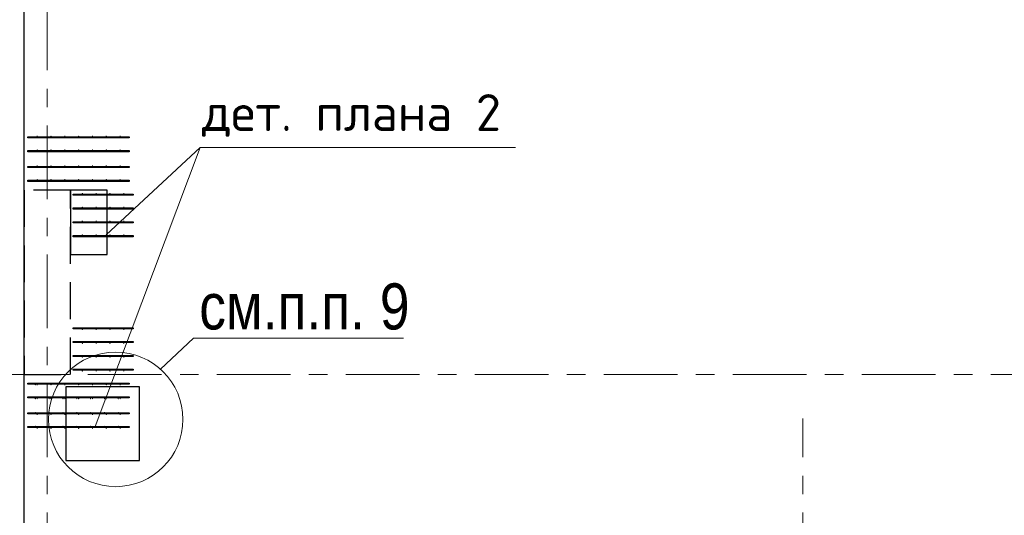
# Model space of a CAD drawing. Header units: metres. Extents: x -38 to 85, y -15 to 19.
# Tile 45 of 93: x 32.7 to 38.04, y 8.23 to 10.92. Entities that reach past the tile are written whole.
import ezdxf

# ---------------------------------------------------------------- set-up
doc = ezdxf.new("R2010")
doc.units = ezdxf.units.M
for name, pattern in [('______11', [0.5, 0.4, -0.05, 0, -0.05]), ('______2', [0.27, 0.2, -0.07]), ('______5', [1.1, 0.8, -0.1, 0.1, -0.1])]:
    doc.linetypes.add(name, pattern=pattern)
for name, color, linetype, lineweight in [('XR$2$Осевая линия (1)', 7, '______5', 13), ('XR$3$Арматурный каркас 01', 4, 'Continuous', 35), ('XR$3$ВК__отв в полу 1-2 эт', 220, 'Continuous', 25), ('XR$3$Общий слой (1)', 7, 'Continuous', 13), ('XR$3$Перекрытие (1)', 7, 'Continuous', 35), ('XR$3$Текст_ общее_1', 7, 'Continuous', 13), ('XR$3$Фундамент (1)_1', 7, 'Continuous', 35), ('XR$5$Стена (1)', 7, 'Continuous', 35)]:
    doc.layers.add(name, color=color, linetype=linetype, lineweight=lineweight)
doc.styles.add('ARIAL', font='arial.ttf')
doc.styles.add('ISOCPEUR', font='txt')

msp = doc.modelspace()

# ---------------------------------------------------------------- hatches: boundary and pattern name
at = {"layer": 'XR$3$Арматурный каркас 01', "linetype": 'Continuous', "lineweight": 50, "transparency": 33554687}
for points in [[(32.798, 10.293), (32.7978, 10.2941), (32.7971, 10.2951), (32.7961, 10.2958), (32.795, 10.296), (32.7939, 10.2958), (32.7929, 10.2951), (32.7922, 10.2941), (32.792, 10.293), (32.7922, 10.2919), (32.7929, 10.2909), (32.7939, 10.2902), (32.795, 10.29), (32.7961, 10.2902), (32.7971, 10.2909), (32.7978, 10.2919)], [(32.873, 10.293), (32.8728, 10.2941), (32.8721, 10.2951), (32.8711, 10.2958), (32.87, 10.296), (32.8689, 10.2958), (32.8679, 10.2951), (32.8672, 10.2941), (32.867, 10.293), (32.8672, 10.2919), (32.8679, 10.2909), (32.8689, 10.2902), (32.87, 10.29), (32.8711, 10.2902), (32.8721, 10.2909), (32.8728, 10.2919)], [(32.948, 10.293), (32.9478, 10.2941), (32.9471, 10.2951), (32.9461, 10.2958), (32.945, 10.296), (32.9439, 10.2958), (32.9429, 10.2951), (32.9422, 10.2941), (32.942, 10.293), (32.9422, 10.2919), (32.9429, 10.2909), (32.9439, 10.2902), (32.945, 10.29), (32.9461, 10.2902), (32.9471, 10.2909), (32.9478, 10.2919)], [(33.023, 10.293), (33.0228, 10.2941), (33.0221, 10.2951), (33.0211, 10.2958), (33.02, 10.296), (33.0189, 10.2958), (33.0179, 10.2951), (33.0172, 10.2941), (33.017, 10.293), (33.0172, 10.2919), (33.0179, 10.2909), (33.0189, 10.2902), (33.02, 10.29), (33.0211, 10.2902), (33.0221, 10.2909), (33.0228, 10.2919)], [(33.098, 10.293), (33.0978, 10.2941), (33.0971, 10.2951), (33.0961, 10.2958), (33.095, 10.296), (33.0939, 10.2958), (33.0929, 10.2951), (33.0922, 10.2941), (33.092, 10.293), (33.0922, 10.2919), (33.0929, 10.2909), (33.0939, 10.2902), (33.095, 10.29), (33.0961, 10.2902), (33.0971, 10.2909), (33.0978, 10.2919)], [(33.173, 10.293), (33.1728, 10.2941), (33.1721, 10.2951), (33.1711, 10.2958), (33.17, 10.296), (33.1689, 10.2958), (33.1679, 10.2951), (33.1672, 10.2941), (33.167, 10.293), (33.1672, 10.2919), (33.1679, 10.2909), (33.1689, 10.2902), (33.17, 10.29), (33.1711, 10.2902), (33.1721, 10.2909), (33.1728, 10.2919)], [(33.248, 10.293), (33.2478, 10.2941), (33.2471, 10.2951), (33.2461, 10.2958), (33.245, 10.296), (33.2439, 10.2958), (33.2429, 10.2951), (33.2422, 10.2941), (33.242, 10.293), (33.2422, 10.2919), (33.2429, 10.2909), (33.2439, 10.2902), (33.245, 10.29), (33.2461, 10.2902), (33.2471, 10.2909), (33.2478, 10.2919)], [(32.798, 10.218), (32.7978, 10.2191), (32.7971, 10.2201), (32.7961, 10.2208), (32.795, 10.221), (32.7939, 10.2208), (32.7929, 10.2201), (32.7922, 10.2191), (32.792, 10.218), (32.7922, 10.2169), (32.7929, 10.2159), (32.7939, 10.2152), (32.795, 10.215), (32.7961, 10.2152), (32.7971, 10.2159), (32.7978, 10.2169)], [(32.873, 10.218), (32.8728, 10.2191), (32.8721, 10.2201), (32.8711, 10.2208), (32.87, 10.221), (32.8689, 10.2208), (32.8679, 10.2201), (32.8672, 10.2191), (32.867, 10.218), (32.8672, 10.2169), (32.8679, 10.2159), (32.8689, 10.2152), (32.87, 10.215), (32.8711, 10.2152), (32.8721, 10.2159), (32.8728, 10.2169)], [(32.948, 10.218), (32.9478, 10.2191), (32.9471, 10.2201), (32.9461, 10.2208), (32.945, 10.221), (32.9439, 10.2208), (32.9429, 10.2201), (32.9422, 10.2191), (32.942, 10.218), (32.9422, 10.2169), (32.9429, 10.2159), (32.9439, 10.2152), (32.945, 10.215), (32.9461, 10.2152), (32.9471, 10.2159), (32.9478, 10.2169)], [(33.023, 10.218), (33.0228, 10.2191), (33.0221, 10.2201), (33.0211, 10.2208), (33.02, 10.221), (33.0189, 10.2208), (33.0179, 10.2201), (33.0172, 10.2191), (33.017, 10.218), (33.0172, 10.2169), (33.0179, 10.2159), (33.0189, 10.2152), (33.02, 10.215), (33.0211, 10.2152), (33.0221, 10.2159), (33.0228, 10.2169)], [(33.098, 10.218), (33.0978, 10.2191), (33.0971, 10.2201), (33.0961, 10.2208), (33.095, 10.221), (33.0939, 10.2208), (33.0929, 10.2201), (33.0922, 10.2191), (33.092, 10.218), (33.0922, 10.2169), (33.0929, 10.2159), (33.0939, 10.2152), (33.095, 10.215), (33.0961, 10.2152), (33.0971, 10.2159), (33.0978, 10.2169)], [(33.173, 10.218), (33.1728, 10.2191), (33.1721, 10.2201), (33.1711, 10.2208), (33.17, 10.221), (33.1689, 10.2208), (33.1679, 10.2201), (33.1672, 10.2191), (33.167, 10.218), (33.1672, 10.2169), (33.1679, 10.2159), (33.1689, 10.2152), (33.17, 10.215), (33.1711, 10.2152), (33.1721, 10.2159), (33.1728, 10.2169)], [(33.248, 10.218), (33.2478, 10.2191), (33.2471, 10.2201), (33.2461, 10.2208), (33.245, 10.221), (33.2439, 10.2208), (33.2429, 10.2201), (33.2422, 10.2191), (33.242, 10.218), (33.2422, 10.2169), (33.2429, 10.2159), (33.2439, 10.2152), (33.245, 10.215), (33.2461, 10.2152), (33.2471, 10.2159), (33.2478, 10.2169)], [(32.798, 10.132), (32.7978, 10.1331), (32.7971, 10.1341), (32.7961, 10.1348), (32.795, 10.135), (32.7939, 10.1348), (32.7929, 10.1341), (32.7922, 10.1331), (32.792, 10.132), (32.7922, 10.1309), (32.7929, 10.1299), (32.7939, 10.1292), (32.795, 10.129), (32.7961, 10.1292), (32.7971, 10.1299), (32.7978, 10.1309)], [(32.873, 10.132), (32.8728, 10.1331), (32.8721, 10.1341), (32.8711, 10.1348), (32.87, 10.135), (32.8689, 10.1348), (32.8679, 10.1341), (32.8672, 10.1331), (32.867, 10.132), (32.8672, 10.1309), (32.8679, 10.1299), (32.8689, 10.1292), (32.87, 10.129), (32.8711, 10.1292), (32.8721, 10.1299), (32.8728, 10.1309)], [(32.948, 10.132), (32.9478, 10.1331), (32.9471, 10.1341), (32.9461, 10.1348), (32.945, 10.135), (32.9439, 10.1348), (32.9429, 10.1341), (32.9422, 10.1331), (32.942, 10.132), (32.9422, 10.1309), (32.9429, 10.1299), (32.9439, 10.1292), (32.945, 10.129), (32.9461, 10.1292), (32.9471, 10.1299), (32.9478, 10.1309)], [(33.023, 10.132), (33.0228, 10.1331), (33.0221, 10.1341), (33.0211, 10.1348), (33.02, 10.135), (33.0189, 10.1348), (33.0179, 10.1341), (33.0172, 10.1331), (33.017, 10.132), (33.0172, 10.1309), (33.0179, 10.1299), (33.0189, 10.1292), (33.02, 10.129), (33.0211, 10.1292), (33.0221, 10.1299), (33.0228, 10.1309)], [(33.098, 10.132), (33.0978, 10.1331), (33.0971, 10.1341), (33.0961, 10.1348), (33.095, 10.135), (33.0939, 10.1348), (33.0929, 10.1341), (33.0922, 10.1331), (33.092, 10.132), (33.0922, 10.1309), (33.0929, 10.1299), (33.0939, 10.1292), (33.095, 10.129), (33.0961, 10.1292), (33.0971, 10.1299), (33.0978, 10.1309)], [(33.173, 10.132), (33.1728, 10.1331), (33.1721, 10.1341), (33.1711, 10.1348), (33.17, 10.135), (33.1689, 10.1348), (33.1679, 10.1341), (33.1672, 10.1331), (33.167, 10.132), (33.1672, 10.1309), (33.1679, 10.1299), (33.1689, 10.1292), (33.17, 10.129), (33.1711, 10.1292), (33.1721, 10.1299), (33.1728, 10.1309)], [(33.248, 10.132), (33.2478, 10.1331), (33.2471, 10.1341), (33.2461, 10.1348), (33.245, 10.135), (33.2439, 10.1348), (33.2429, 10.1341), (33.2422, 10.1331), (33.242, 10.132), (33.2422, 10.1309), (33.2429, 10.1299), (33.2439, 10.1292), (33.245, 10.129), (33.2461, 10.1292), (33.2471, 10.1299), (33.2478, 10.1309)], [(32.798, 10.057), (32.7978, 10.0581), (32.7971, 10.0591), (32.7961, 10.0598), (32.795, 10.06), (32.7939, 10.0598), (32.7929, 10.0591), (32.7922, 10.0581), (32.792, 10.057), (32.7922, 10.0559), (32.7929, 10.0549), (32.7939, 10.0542), (32.795, 10.054), (32.7961, 10.0542), (32.7971, 10.0549), (32.7978, 10.0559)], [(32.873, 10.057), (32.8728, 10.0581), (32.8721, 10.0591), (32.8711, 10.0598), (32.87, 10.06), (32.8689, 10.0598), (32.8679, 10.0591), (32.8672, 10.0581), (32.867, 10.057), (32.8672, 10.0559), (32.8679, 10.0549), (32.8689, 10.0542), (32.87, 10.054), (32.8711, 10.0542), (32.8721, 10.0549), (32.8728, 10.0559)], [(32.948, 10.057), (32.9478, 10.0581), (32.9471, 10.0591), (32.9461, 10.0598), (32.945, 10.06), (32.9439, 10.0598), (32.9429, 10.0591), (32.9422, 10.0581), (32.942, 10.057), (32.9422, 10.0559), (32.9429, 10.0549), (32.9439, 10.0542), (32.945, 10.054), (32.9461, 10.0542), (32.9471, 10.0549), (32.9478, 10.0559)], [(33.023, 10.057), (33.0228, 10.0581), (33.0221, 10.0591), (33.0211, 10.0598), (33.02, 10.06), (33.0189, 10.0598), (33.0179, 10.0591), (33.0172, 10.0581), (33.017, 10.057), (33.0172, 10.0559), (33.0179, 10.0549), (33.0189, 10.0542), (33.02, 10.054), (33.0211, 10.0542), (33.0221, 10.0549), (33.0228, 10.0559)], [(33.098, 10.057), (33.0978, 10.0581), (33.0971, 10.0591), (33.0961, 10.0598), (33.095, 10.06), (33.0939, 10.0598), (33.0929, 10.0591), (33.0922, 10.0581), (33.092, 10.057), (33.0922, 10.0559), (33.0929, 10.0549), (33.0939, 10.0542), (33.095, 10.054), (33.0961, 10.0542), (33.0971, 10.0549), (33.0978, 10.0559)], [(33.173, 10.057), (33.1728, 10.0581), (33.1721, 10.0591), (33.1711, 10.0598), (33.17, 10.06), (33.1689, 10.0598), (33.1679, 10.0591), (33.1672, 10.0581), (33.167, 10.057), (33.1672, 10.0559), (33.1679, 10.0549), (33.1689, 10.0542), (33.17, 10.054), (33.1711, 10.0542), (33.1721, 10.0549), (33.1728, 10.0559)], [(33.248, 10.057), (33.2478, 10.0581), (33.2471, 10.0591), (33.2461, 10.0598), (33.245, 10.06), (33.2439, 10.0598), (33.2429, 10.0591), (33.2422, 10.0581), (33.242, 10.057), (33.2422, 10.0559), (33.2429, 10.0549), (33.2439, 10.0542), (33.245, 10.054), (33.2461, 10.0542), (33.2471, 10.0549), (33.2478, 10.0559)], [(33.043, 9.982), (33.0428, 9.9831), (33.0421, 9.9841), (33.0411, 9.9848), (33.04, 9.985), (33.0389, 9.9848), (33.0379, 9.9841), (33.0372, 9.9831), (33.037, 9.982), (33.0372, 9.9809), (33.0379, 9.9799), (33.0389, 9.9792), (33.04, 9.979), (33.0411, 9.9792), (33.0421, 9.9799), (33.0428, 9.9809)], [(33.118, 9.982), (33.1178, 9.9831), (33.1171, 9.9841), (33.1161, 9.9848), (33.115, 9.985), (33.1139, 9.9848), (33.1129, 9.9841), (33.1122, 9.9831), (33.112, 9.982), (33.1122, 9.9809), (33.1129, 9.9799), (33.1139, 9.9792), (33.115, 9.979), (33.1161, 9.9792), (33.1171, 9.9799), (33.1178, 9.9809)], [(33.193, 9.982), (33.1928, 9.9831), (33.1921, 9.9841), (33.1911, 9.9848), (33.19, 9.985), (33.1889, 9.9848), (33.1879, 9.9841), (33.1872, 9.9831), (33.187, 9.982), (33.1872, 9.9809), (33.1879, 9.9799), (33.1889, 9.9792), (33.19, 9.979), (33.1911, 9.9792), (33.1921, 9.9799), (33.1928, 9.9809)], [(33.268, 9.982), (33.2678, 9.9831), (33.2671, 9.9841), (33.2661, 9.9848), (33.265, 9.985), (33.2639, 9.9848), (33.2629, 9.9841), (33.2622, 9.9831), (33.262, 9.982), (33.2622, 9.9809), (33.2629, 9.9799), (33.2639, 9.9792), (33.265, 9.979), (33.2661, 9.9792), (33.2671, 9.9799), (33.2678, 9.9809)], [(33.043, 9.907), (33.0428, 9.9081), (33.0421, 9.9091), (33.0411, 9.9098), (33.04, 9.91), (33.0389, 9.9098), (33.0379, 9.9091), (33.0372, 9.9081), (33.037, 9.907), (33.0372, 9.9059), (33.0379, 9.9049), (33.0389, 9.9042), (33.04, 9.904), (33.0411, 9.9042), (33.0421, 9.9049), (33.0428, 9.9059)], [(33.118, 9.907), (33.1178, 9.9081), (33.1171, 9.9091), (33.1161, 9.9098), (33.115, 9.91), (33.1139, 9.9098), (33.1129, 9.9091), (33.1122, 9.9081), (33.112, 9.907), (33.1122, 9.9059), (33.1129, 9.9049), (33.1139, 9.9042), (33.115, 9.904), (33.1161, 9.9042), (33.1171, 9.9049), (33.1178, 9.9059)], [(33.193, 9.907), (33.1928, 9.9081), (33.1921, 9.9091), (33.1911, 9.9098), (33.19, 9.91), (33.1889, 9.9098), (33.1879, 9.9091), (33.1872, 9.9081), (33.187, 9.907), (33.1872, 9.9059), (33.1879, 9.9049), (33.1889, 9.9042), (33.19, 9.904), (33.1911, 9.9042), (33.1921, 9.9049), (33.1928, 9.9059)], [(33.268, 9.907), (33.2678, 9.9081), (33.2671, 9.9091), (33.2661, 9.9098), (33.265, 9.91), (33.2639, 9.9098), (33.2629, 9.9091), (33.2622, 9.9081), (33.262, 9.907), (33.2622, 9.9059), (33.2629, 9.9049), (33.2639, 9.9042), (33.265, 9.904), (33.2661, 9.9042), (33.2671, 9.9049), (33.2678, 9.9059)], [(33.043, 9.832), (33.0428, 9.8331), (33.0421, 9.8341), (33.0411, 9.8348), (33.04, 9.835), (33.0389, 9.8348), (33.0379, 9.8341), (33.0372, 9.8331), (33.037, 9.832), (33.0372, 9.8309), (33.0379, 9.8299), (33.0389, 9.8292), (33.04, 9.829), (33.0411, 9.8292), (33.0421, 9.8299), (33.0428, 9.8309)], [(33.118, 9.832), (33.1178, 9.8331), (33.1171, 9.8341), (33.1161, 9.8348), (33.115, 9.835), (33.1139, 9.8348), (33.1129, 9.8341), (33.1122, 9.8331), (33.112, 9.832), (33.1122, 9.8309), (33.1129, 9.8299), (33.1139, 9.8292), (33.115, 9.829), (33.1161, 9.8292), (33.1171, 9.8299), (33.1178, 9.8309)], [(33.193, 9.832), (33.1928, 9.8331), (33.1921, 9.8341), (33.1911, 9.8348), (33.19, 9.835), (33.1889, 9.8348), (33.1879, 9.8341), (33.1872, 9.8331), (33.187, 9.832), (33.1872, 9.8309), (33.1879, 9.8299), (33.1889, 9.8292), (33.19, 9.829), (33.1911, 9.8292), (33.1921, 9.8299), (33.1928, 9.8309)], [(33.268, 9.832), (33.2678, 9.8331), (33.2671, 9.8341), (33.2661, 9.8348), (33.265, 9.835), (33.2639, 9.8348), (33.2629, 9.8341), (33.2622, 9.8331), (33.262, 9.832), (33.2622, 9.8309), (33.2629, 9.8299), (33.2639, 9.8292), (33.265, 9.829), (33.2661, 9.8292), (33.2671, 9.8299), (33.2678, 9.8309)], [(33.043, 9.757), (33.0428, 9.7581), (33.0421, 9.7591), (33.0411, 9.7598), (33.04, 9.76), (33.0389, 9.7598), (33.0379, 9.7591), (33.0372, 9.7581), (33.037, 9.757), (33.0372, 9.7559), (33.0379, 9.7549), (33.0389, 9.7542), (33.04, 9.754), (33.0411, 9.7542), (33.0421, 9.7549), (33.0428, 9.7559)], [(33.118, 9.757), (33.1178, 9.7581), (33.1171, 9.7591), (33.1161, 9.7598), (33.115, 9.76), (33.1139, 9.7598), (33.1129, 9.7591), (33.1122, 9.7581), (33.112, 9.757), (33.1122, 9.7559), (33.1129, 9.7549), (33.1139, 9.7542), (33.115, 9.754), (33.1161, 9.7542), (33.1171, 9.7549), (33.1178, 9.7559)], [(33.193, 9.757), (33.1928, 9.7581), (33.1921, 9.7591), (33.1911, 9.7598), (33.19, 9.76), (33.1889, 9.7598), (33.1879, 9.7591), (33.1872, 9.7581), (33.187, 9.757), (33.1872, 9.7559), (33.1879, 9.7549), (33.1889, 9.7542), (33.19, 9.754), (33.1911, 9.7542), (33.1921, 9.7549), (33.1928, 9.7559)], [(33.268, 9.757), (33.2678, 9.7581), (33.2671, 9.7591), (33.2661, 9.7598), (33.265, 9.76), (33.2639, 9.7598), (33.2629, 9.7591), (33.2622, 9.7581), (33.262, 9.757), (33.2622, 9.7559), (33.2629, 9.7549), (33.2639, 9.7542), (33.265, 9.754), (33.2661, 9.7542), (33.2671, 9.7549), (33.2678, 9.7559)], [(33.043, 9.243), (33.0428, 9.2441), (33.0421, 9.2451), (33.0411, 9.2458), (33.04, 9.246), (33.0389, 9.2458), (33.0379, 9.2451), (33.0372, 9.2441), (33.037, 9.243), (33.0372, 9.2419), (33.0379, 9.2409), (33.0389, 9.2402), (33.04, 9.24), (33.0411, 9.2402), (33.0421, 9.2409), (33.0428, 9.2419)], [(33.118, 9.243), (33.1178, 9.2441), (33.1171, 9.2451), (33.1161, 9.2458), (33.115, 9.246), (33.1139, 9.2458), (33.1129, 9.2451), (33.1122, 9.2441), (33.112, 9.243), (33.1122, 9.2419), (33.1129, 9.2409), (33.1139, 9.2402), (33.115, 9.24), (33.1161, 9.2402), (33.1171, 9.2409), (33.1178, 9.2419)], [(33.193, 9.243), (33.1928, 9.2441), (33.1921, 9.2451), (33.1911, 9.2458), (33.19, 9.246), (33.1889, 9.2458), (33.1879, 9.2451), (33.1872, 9.2441), (33.187, 9.243), (33.1872, 9.2419), (33.1879, 9.2409), (33.1889, 9.2402), (33.19, 9.24), (33.1911, 9.2402), (33.1921, 9.2409), (33.1928, 9.2419)], [(33.268, 9.243), (33.2678, 9.2441), (33.2671, 9.2451), (33.2661, 9.2458), (33.265, 9.246), (33.2639, 9.2458), (33.2629, 9.2451), (33.2622, 9.2441), (33.262, 9.243), (33.2622, 9.2419), (33.2629, 9.2409), (33.2639, 9.2402), (33.265, 9.24), (33.2661, 9.2402), (33.2671, 9.2409), (33.2678, 9.2419)], [(33.043, 9.168), (33.0428, 9.1691), (33.0421, 9.1701), (33.0411, 9.1708), (33.04, 9.171), (33.0389, 9.1708), (33.0379, 9.1701), (33.0372, 9.1691), (33.037, 9.168), (33.0372, 9.1669), (33.0379, 9.1659), (33.0389, 9.1652), (33.04, 9.165), (33.0411, 9.1652), (33.0421, 9.1659), (33.0428, 9.1669)], [(33.118, 9.168), (33.1178, 9.1691), (33.1171, 9.1701), (33.1161, 9.1708), (33.115, 9.171), (33.1139, 9.1708), (33.1129, 9.1701), (33.1122, 9.1691), (33.112, 9.168), (33.1122, 9.1669), (33.1129, 9.1659), (33.1139, 9.1652), (33.115, 9.165), (33.1161, 9.1652), (33.1171, 9.1659), (33.1178, 9.1669)], [(33.193, 9.168), (33.1928, 9.1691), (33.1921, 9.1701), (33.1911, 9.1708), (33.19, 9.171), (33.1889, 9.1708), (33.1879, 9.1701), (33.1872, 9.1691), (33.187, 9.168), (33.1872, 9.1669), (33.1879, 9.1659), (33.1889, 9.1652), (33.19, 9.165), (33.1911, 9.1652), (33.1921, 9.1659), (33.1928, 9.1669)], [(33.268, 9.168), (33.2678, 9.1691), (33.2671, 9.1701), (33.2661, 9.1708), (33.265, 9.171), (33.2639, 9.1708), (33.2629, 9.1701), (33.2622, 9.1691), (33.262, 9.168), (33.2622, 9.1669), (33.2629, 9.1659), (33.2639, 9.1652), (33.265, 9.165), (33.2661, 9.1652), (33.2671, 9.1659), (33.2678, 9.1669)], [(33.043, 9.093), (33.0428, 9.0941), (33.0421, 9.0951), (33.0411, 9.0958), (33.04, 9.096), (33.0389, 9.0958), (33.0379, 9.0951), (33.0372, 9.0941), (33.037, 9.093), (33.0372, 9.0919), (33.0379, 9.0909), (33.0389, 9.0902), (33.04, 9.09), (33.0411, 9.0902), (33.0421, 9.0909), (33.0428, 9.0919)], [(33.118, 9.093), (33.1178, 9.0941), (33.1171, 9.0951), (33.1161, 9.0958), (33.115, 9.096), (33.1139, 9.0958), (33.1129, 9.0951), (33.1122, 9.0941), (33.112, 9.093), (33.1122, 9.0919), (33.1129, 9.0909), (33.1139, 9.0902), (33.115, 9.09), (33.1161, 9.0902), (33.1171, 9.0909), (33.1178, 9.0919)], [(33.193, 9.093), (33.1928, 9.0941), (33.1921, 9.0951), (33.1911, 9.0958), (33.19, 9.096), (33.1889, 9.0958), (33.1879, 9.0951), (33.1872, 9.0941), (33.187, 9.093), (33.1872, 9.0919), (33.1879, 9.0909), (33.1889, 9.0902), (33.19, 9.09), (33.1911, 9.0902), (33.1921, 9.0909), (33.1928, 9.0919)], [(33.268, 9.093), (33.2678, 9.0941), (33.2671, 9.0951), (33.2661, 9.0958), (33.265, 9.096), (33.2639, 9.0958), (33.2629, 9.0951), (33.2622, 9.0941), (33.262, 9.093), (33.2622, 9.0919), (33.2629, 9.0909), (33.2639, 9.0902), (33.265, 9.09), (33.2661, 9.0902), (33.2671, 9.0909), (33.2678, 9.0919)], [(33.043, 9.018), (33.0428, 9.0191), (33.0421, 9.0201), (33.0411, 9.0208), (33.04, 9.021), (33.0389, 9.0208), (33.0379, 9.0201), (33.0372, 9.0191), (33.037, 9.018), (33.0372, 9.0169), (33.0379, 9.0159), (33.0389, 9.0152), (33.04, 9.015), (33.0411, 9.0152), (33.0421, 9.0159), (33.0428, 9.0169)], [(33.118, 9.018), (33.1178, 9.0191), (33.1171, 9.0201), (33.1161, 9.0208), (33.115, 9.021), (33.1139, 9.0208), (33.1129, 9.0201), (33.1122, 9.0191), (33.112, 9.018), (33.1122, 9.0169), (33.1129, 9.0159), (33.1139, 9.0152), (33.115, 9.015), (33.1161, 9.0152), (33.1171, 9.0159), (33.1178, 9.0169)], [(33.193, 9.018), (33.1928, 9.0191), (33.1921, 9.0201), (33.1911, 9.0208), (33.19, 9.021), (33.1889, 9.0208), (33.1879, 9.0201), (33.1872, 9.0191), (33.187, 9.018), (33.1872, 9.0169), (33.1879, 9.0159), (33.1889, 9.0152), (33.19, 9.015), (33.1911, 9.0152), (33.1921, 9.0159), (33.1928, 9.0169)], [(33.268, 9.018), (33.2678, 9.0191), (33.2671, 9.0201), (33.2661, 9.0208), (33.265, 9.021), (33.2639, 9.0208), (33.2629, 9.0201), (33.2622, 9.0191), (33.262, 9.018), (33.2622, 9.0169), (33.2629, 9.0159), (33.2639, 9.0152), (33.265, 9.015), (33.2661, 9.0152), (33.2671, 9.0159), (33.2678, 9.0169)], [(32.788, 8.943), (32.7878, 8.9441), (32.7871, 8.9451), (32.7861, 8.9458), (32.785, 8.946), (32.7839, 8.9458), (32.7829, 8.9451), (32.7822, 8.9441), (32.782, 8.943), (32.7822, 8.9419), (32.7829, 8.9409), (32.7839, 8.9402), (32.785, 8.94), (32.7861, 8.9402), (32.7871, 8.9409), (32.7878, 8.9419)], [(32.798, 8.943), (32.7978, 8.9441), (32.7971, 8.9451), (32.7961, 8.9458), (32.795, 8.946), (32.7939, 8.9458), (32.7929, 8.9451), (32.7922, 8.9441), (32.792, 8.943), (32.7922, 8.9419), (32.7929, 8.9409), (32.7939, 8.9402), (32.795, 8.94), (32.7961, 8.9402), (32.7971, 8.9409), (32.7978, 8.9419)], [(32.873, 8.943), (32.8728, 8.9441), (32.8721, 8.9451), (32.8711, 8.9458), (32.87, 8.946), (32.8689, 8.9458), (32.8679, 8.9451), (32.8672, 8.9441), (32.867, 8.943), (32.8672, 8.9419), (32.8679, 8.9409), (32.8689, 8.9402), (32.87, 8.94), (32.8711, 8.9402), (32.8721, 8.9409), (32.8728, 8.9419)], [(32.948, 8.943), (32.9478, 8.9441), (32.9471, 8.9451), (32.9461, 8.9458), (32.945, 8.946), (32.9439, 8.9458), (32.9429, 8.9451), (32.9422, 8.9441), (32.942, 8.943), (32.9422, 8.9419), (32.9429, 8.9409), (32.9439, 8.9402), (32.945, 8.94), (32.9461, 8.9402), (32.9471, 8.9409), (32.9478, 8.9419)], [(33.023, 8.943), (33.0228, 8.9441), (33.0221, 8.9451), (33.0211, 8.9458), (33.02, 8.946), (33.0189, 8.9458), (33.0179, 8.9451), (33.0172, 8.9441), (33.017, 8.943), (33.0172, 8.9419), (33.0179, 8.9409), (33.0189, 8.9402), (33.02, 8.94), (33.0211, 8.9402), (33.0221, 8.9409), (33.0228, 8.9419)], [(33.098, 8.943), (33.0978, 8.9441), (33.0971, 8.9451), (33.0961, 8.9458), (33.095, 8.946), (33.0939, 8.9458), (33.0929, 8.9451), (33.0922, 8.9441), (33.092, 8.943), (33.0922, 8.9419), (33.0929, 8.9409), (33.0939, 8.9402), (33.095, 8.94), (33.0961, 8.9402), (33.0971, 8.9409), (33.0978, 8.9419)], [(33.173, 8.943), (33.1728, 8.9441), (33.1721, 8.9451), (33.1711, 8.9458), (33.17, 8.946), (33.1689, 8.9458), (33.1679, 8.9451), (33.1672, 8.9441), (33.167, 8.943), (33.1672, 8.9419), (33.1679, 8.9409), (33.1689, 8.9402), (33.17, 8.94), (33.1711, 8.9402), (33.1721, 8.9409), (33.1728, 8.9419)], [(33.248, 8.943), (33.2478, 8.9441), (33.2471, 8.9451), (33.2461, 8.9458), (33.245, 8.946), (33.2439, 8.9458), (33.2429, 8.9451), (33.2422, 8.9441), (33.242, 8.943), (33.2422, 8.9419), (33.2429, 8.9409), (33.2439, 8.9402), (33.245, 8.94), (33.2461, 8.9402), (33.2471, 8.9409), (33.2478, 8.9419)], [(32.788, 8.868), (32.7878, 8.8691), (32.7871, 8.8701), (32.7861, 8.8708), (32.785, 8.871), (32.7839, 8.8708), (32.7829, 8.8701), (32.7822, 8.8691), (32.782, 8.868), (32.7822, 8.8669), (32.7829, 8.8659), (32.7839, 8.8652), (32.785, 8.865), (32.7861, 8.8652), (32.7871, 8.8659), (32.7878, 8.8669)], [(32.798, 8.868), (32.7978, 8.8691), (32.7971, 8.8701), (32.7961, 8.8708), (32.795, 8.871), (32.7939, 8.8708), (32.7929, 8.8701), (32.7922, 8.8691), (32.792, 8.868), (32.7922, 8.8669), (32.7929, 8.8659), (32.7939, 8.8652), (32.795, 8.865), (32.7961, 8.8652), (32.7971, 8.8659), (32.7978, 8.8669)], [(32.863, 8.868), (32.8628, 8.8691), (32.8621, 8.8701), (32.8611, 8.8708), (32.86, 8.871), (32.8589, 8.8708), (32.8579, 8.8701), (32.8572, 8.8691), (32.857, 8.868), (32.8572, 8.8669), (32.8579, 8.8659), (32.8589, 8.8652), (32.86, 8.865), (32.8611, 8.8652), (32.8621, 8.8659), (32.8628, 8.8669)], [(32.873, 8.868), (32.8728, 8.8691), (32.8721, 8.8701), (32.8711, 8.8708), (32.87, 8.871), (32.8689, 8.8708), (32.8679, 8.8701), (32.8672, 8.8691), (32.867, 8.868), (32.8672, 8.8669), (32.8679, 8.8659), (32.8689, 8.8652), (32.87, 8.865), (32.8711, 8.8652), (32.8721, 8.8659), (32.8728, 8.8669)], [(32.938, 8.868), (32.9378, 8.8691), (32.9371, 8.8701), (32.9361, 8.8708), (32.935, 8.871), (32.9339, 8.8708), (32.9329, 8.8701), (32.9322, 8.8691), (32.932, 8.868), (32.9322, 8.8669), (32.9329, 8.8659), (32.9339, 8.8652), (32.935, 8.865), (32.9361, 8.8652), (32.9371, 8.8659), (32.9378, 8.8669)], [(32.948, 8.868), (32.9478, 8.8691), (32.9471, 8.8701), (32.9461, 8.8708), (32.945, 8.871), (32.9439, 8.8708), (32.9429, 8.8701), (32.9422, 8.8691), (32.942, 8.868), (32.9422, 8.8669), (32.9429, 8.8659), (32.9439, 8.8652), (32.945, 8.865), (32.9461, 8.8652), (32.9471, 8.8659), (32.9478, 8.8669)], [(33.013, 8.868), (33.0128, 8.8691), (33.0121, 8.8701), (33.0111, 8.8708), (33.01, 8.871), (33.0089, 8.8708), (33.0079, 8.8701), (33.0072, 8.8691), (33.007, 8.868), (33.0072, 8.8669), (33.0079, 8.8659), (33.0089, 8.8652), (33.01, 8.865), (33.0111, 8.8652), (33.0121, 8.8659), (33.0128, 8.8669)], [(33.023, 8.868), (33.0228, 8.8691), (33.0221, 8.8701), (33.0211, 8.8708), (33.02, 8.871), (33.0189, 8.8708), (33.0179, 8.8701), (33.0172, 8.8691), (33.017, 8.868), (33.0172, 8.8669), (33.0179, 8.8659), (33.0189, 8.8652), (33.02, 8.865), (33.0211, 8.8652), (33.0221, 8.8659), (33.0228, 8.8669)], [(33.088, 8.868), (33.0878, 8.8691), (33.0871, 8.8701), (33.0861, 8.8708), (33.085, 8.871), (33.0839, 8.8708), (33.0829, 8.8701), (33.0822, 8.8691), (33.082, 8.868), (33.0822, 8.8669), (33.0829, 8.8659), (33.0839, 8.8652), (33.085, 8.865), (33.0861, 8.8652), (33.0871, 8.8659), (33.0878, 8.8669)], [(33.098, 8.868), (33.0978, 8.8691), (33.0971, 8.8701), (33.0961, 8.8708), (33.095, 8.871), (33.0939, 8.8708), (33.0929, 8.8701), (33.0922, 8.8691), (33.092, 8.868), (33.0922, 8.8669), (33.0929, 8.8659), (33.0939, 8.8652), (33.095, 8.865), (33.0961, 8.8652), (33.0971, 8.8659), (33.0978, 8.8669)], [(33.163, 8.868), (33.1628, 8.8691), (33.1621, 8.8701), (33.1611, 8.8708), (33.16, 8.871), (33.1589, 8.8708), (33.1579, 8.8701), (33.1572, 8.8691), (33.157, 8.868), (33.1572, 8.8669), (33.1579, 8.8659), (33.1589, 8.8652), (33.16, 8.865), (33.1611, 8.8652), (33.1621, 8.8659), (33.1628, 8.8669)], [(33.173, 8.868), (33.1728, 8.8691), (33.1721, 8.8701), (33.1711, 8.8708), (33.17, 8.871), (33.1689, 8.8708), (33.1679, 8.8701), (33.1672, 8.8691), (33.167, 8.868), (33.1672, 8.8669), (33.1679, 8.8659), (33.1689, 8.8652), (33.17, 8.865), (33.1711, 8.8652), (33.1721, 8.8659), (33.1728, 8.8669)], [(33.238, 8.868), (33.2378, 8.8691), (33.2371, 8.8701), (33.2361, 8.8708), (33.235, 8.871), (33.2339, 8.8708), (33.2329, 8.8701), (33.2322, 8.8691), (33.232, 8.868), (33.2322, 8.8669), (33.2329, 8.8659), (33.2339, 8.8652), (33.235, 8.865), (33.2361, 8.8652), (33.2371, 8.8659), (33.2378, 8.8669)], [(33.248, 8.868), (33.2478, 8.8691), (33.2471, 8.8701), (33.2461, 8.8708), (33.245, 8.871), (33.2439, 8.8708), (33.2429, 8.8701), (33.2422, 8.8691), (33.242, 8.868), (33.2422, 8.8669), (33.2429, 8.8659), (33.2439, 8.8652), (33.245, 8.865), (33.2461, 8.8652), (33.2471, 8.8659), (33.2478, 8.8669)], [(32.788, 8.793), (32.7878, 8.7941), (32.7871, 8.7951), (32.7861, 8.7958), (32.785, 8.796), (32.7839, 8.7958), (32.7829, 8.7951), (32.7822, 8.7941), (32.782, 8.793), (32.7822, 8.7919), (32.7829, 8.7909), (32.7839, 8.7902), (32.785, 8.79), (32.7861, 8.7902), (32.7871, 8.7909), (32.7878, 8.7919)], [(32.798, 8.782), (32.7978, 8.7831), (32.7971, 8.7841), (32.7961, 8.7848), (32.795, 8.785), (32.7939, 8.7848), (32.7929, 8.7841), (32.7922, 8.7831), (32.792, 8.782), (32.7922, 8.7809), (32.7929, 8.7799), (32.7939, 8.7792), (32.795, 8.779), (32.7961, 8.7792), (32.7971, 8.7799), (32.7978, 8.7809)], [(32.863, 8.793), (32.8628, 8.7941), (32.8621, 8.7951), (32.8611, 8.7958), (32.86, 8.796), (32.8589, 8.7958), (32.8579, 8.7951), (32.8572, 8.7941), (32.857, 8.793), (32.8572, 8.7919), (32.8579, 8.7909), (32.8589, 8.7902), (32.86, 8.79), (32.8611, 8.7902), (32.8621, 8.7909), (32.8628, 8.7919)], [(32.873, 8.782), (32.8728, 8.7831), (32.8721, 8.7841), (32.8711, 8.7848), (32.87, 8.785), (32.8689, 8.7848), (32.8679, 8.7841), (32.8672, 8.7831), (32.867, 8.782), (32.8672, 8.7809), (32.8679, 8.7799), (32.8689, 8.7792), (32.87, 8.779), (32.8711, 8.7792), (32.8721, 8.7799), (32.8728, 8.7809)], [(32.938, 8.793), (32.9378, 8.7941), (32.9371, 8.7951), (32.9361, 8.7958), (32.935, 8.796), (32.9339, 8.7958), (32.9329, 8.7951), (32.9322, 8.7941), (32.932, 8.793), (32.9322, 8.7919), (32.9329, 8.7909), (32.9339, 8.7902), (32.935, 8.79), (32.9361, 8.7902), (32.9371, 8.7909), (32.9378, 8.7919)], [(32.948, 8.782), (32.9478, 8.7831), (32.9471, 8.7841), (32.9461, 8.7848), (32.945, 8.785), (32.9439, 8.7848), (32.9429, 8.7841), (32.9422, 8.7831), (32.942, 8.782), (32.9422, 8.7809), (32.9429, 8.7799), (32.9439, 8.7792), (32.945, 8.779), (32.9461, 8.7792), (32.9471, 8.7799), (32.9478, 8.7809)], [(33.013, 8.793), (33.0128, 8.7941), (33.0121, 8.7951), (33.0111, 8.7958), (33.01, 8.796), (33.0089, 8.7958), (33.0079, 8.7951), (33.0072, 8.7941), (33.007, 8.793), (33.0072, 8.7919), (33.0079, 8.7909), (33.0089, 8.7902), (33.01, 8.79), (33.0111, 8.7902), (33.0121, 8.7909), (33.0128, 8.7919)], [(33.023, 8.782), (33.0228, 8.7831), (33.0221, 8.7841), (33.0211, 8.7848), (33.02, 8.785), (33.0189, 8.7848), (33.0179, 8.7841), (33.0172, 8.7831), (33.017, 8.782), (33.0172, 8.7809), (33.0179, 8.7799), (33.0189, 8.7792), (33.02, 8.779), (33.0211, 8.7792), (33.0221, 8.7799), (33.0228, 8.7809)], [(33.088, 8.793), (33.0878, 8.7941), (33.0871, 8.7951), (33.0861, 8.7958), (33.085, 8.796), (33.0839, 8.7958), (33.0829, 8.7951), (33.0822, 8.7941), (33.082, 8.793), (33.0822, 8.7919), (33.0829, 8.7909), (33.0839, 8.7902), (33.085, 8.79), (33.0861, 8.7902), (33.0871, 8.7909), (33.0878, 8.7919)], [(33.098, 8.782), (33.0978, 8.7831), (33.0971, 8.7841), (33.0961, 8.7848), (33.095, 8.785), (33.0939, 8.7848), (33.0929, 8.7841), (33.0922, 8.7831), (33.092, 8.782), (33.0922, 8.7809), (33.0929, 8.7799), (33.0939, 8.7792), (33.095, 8.779), (33.0961, 8.7792), (33.0971, 8.7799), (33.0978, 8.7809)], [(33.163, 8.793), (33.1628, 8.7941), (33.1621, 8.7951), (33.1611, 8.7958), (33.16, 8.796), (33.1589, 8.7958), (33.1579, 8.7951), (33.1572, 8.7941), (33.157, 8.793), (33.1572, 8.7919), (33.1579, 8.7909), (33.1589, 8.7902), (33.16, 8.79), (33.1611, 8.7902), (33.1621, 8.7909), (33.1628, 8.7919)], [(33.173, 8.782), (33.1728, 8.7831), (33.1721, 8.7841), (33.1711, 8.7848), (33.17, 8.785), (33.1689, 8.7848), (33.1679, 8.7841), (33.1672, 8.7831), (33.167, 8.782), (33.1672, 8.7809), (33.1679, 8.7799), (33.1689, 8.7792), (33.17, 8.779), (33.1711, 8.7792), (33.1721, 8.7799), (33.1728, 8.7809)], [(33.238, 8.793), (33.2378, 8.7941), (33.2371, 8.7951), (33.2361, 8.7958), (33.235, 8.796), (33.2339, 8.7958), (33.2329, 8.7951), (33.2322, 8.7941), (33.232, 8.793), (33.2322, 8.7919), (33.2329, 8.7909), (33.2339, 8.7902), (33.235, 8.79), (33.2361, 8.7902), (33.2371, 8.7909), (33.2378, 8.7919)], [(33.248, 8.782), (33.2478, 8.7831), (33.2471, 8.7841), (33.2461, 8.7848), (33.245, 8.785), (33.2439, 8.7848), (33.2429, 8.7841), (33.2422, 8.7831), (33.242, 8.782), (33.2422, 8.7809), (33.2429, 8.7799), (33.2439, 8.7792), (33.245, 8.779), (33.2461, 8.7792), (33.2471, 8.7799), (33.2478, 8.7809)], [(32.788, 8.718), (32.7878, 8.7191), (32.7871, 8.7201), (32.7861, 8.7208), (32.785, 8.721), (32.7839, 8.7208), (32.7829, 8.7201), (32.7822, 8.7191), (32.782, 8.718), (32.7822, 8.7169), (32.7829, 8.7159), (32.7839, 8.7152), (32.785, 8.715), (32.7861, 8.7152), (32.7871, 8.7159), (32.7878, 8.7169)], [(32.798, 8.707), (32.7978, 8.7081), (32.7971, 8.7091), (32.7961, 8.7098), (32.795, 8.71), (32.7939, 8.7098), (32.7929, 8.7091), (32.7922, 8.7081), (32.792, 8.707), (32.7922, 8.7059), (32.7929, 8.7049), (32.7939, 8.7042), (32.795, 8.704), (32.7961, 8.7042), (32.7971, 8.7049), (32.7978, 8.7059)], [(32.863, 8.718), (32.8628, 8.7191), (32.8621, 8.7201), (32.8611, 8.7208), (32.86, 8.721), (32.8589, 8.7208), (32.8579, 8.7201), (32.8572, 8.7191), (32.857, 8.718), (32.8572, 8.7169), (32.8579, 8.7159), (32.8589, 8.7152), (32.86, 8.715), (32.8611, 8.7152), (32.8621, 8.7159), (32.8628, 8.7169)], [(32.873, 8.707), (32.8728, 8.7081), (32.8721, 8.7091), (32.8711, 8.7098), (32.87, 8.71), (32.8689, 8.7098), (32.8679, 8.7091), (32.8672, 8.7081), (32.867, 8.707), (32.8672, 8.7059), (32.8679, 8.7049), (32.8689, 8.7042), (32.87, 8.704), (32.8711, 8.7042), (32.8721, 8.7049), (32.8728, 8.7059)], [(32.938, 8.718), (32.9378, 8.7191), (32.9371, 8.7201), (32.9361, 8.7208), (32.935, 8.721), (32.9339, 8.7208), (32.9329, 8.7201), (32.9322, 8.7191), (32.932, 8.718), (32.9322, 8.7169), (32.9329, 8.7159), (32.9339, 8.7152), (32.935, 8.715), (32.9361, 8.7152), (32.9371, 8.7159), (32.9378, 8.7169)], [(32.948, 8.707), (32.9478, 8.7081), (32.9471, 8.7091), (32.9461, 8.7098), (32.945, 8.71), (32.9439, 8.7098), (32.9429, 8.7091), (32.9422, 8.7081), (32.942, 8.707), (32.9422, 8.7059), (32.9429, 8.7049), (32.9439, 8.7042), (32.945, 8.704), (32.9461, 8.7042), (32.9471, 8.7049), (32.9478, 8.7059)], [(33.013, 8.718), (33.0128, 8.7191), (33.0121, 8.7201), (33.0111, 8.7208), (33.01, 8.721), (33.0089, 8.7208), (33.0079, 8.7201), (33.0072, 8.7191), (33.007, 8.718), (33.0072, 8.7169), (33.0079, 8.7159), (33.0089, 8.7152), (33.01, 8.715), (33.0111, 8.7152), (33.0121, 8.7159), (33.0128, 8.7169)], [(33.023, 8.707), (33.0228, 8.7081), (33.0221, 8.7091), (33.0211, 8.7098), (33.02, 8.71), (33.0189, 8.7098), (33.0179, 8.7091), (33.0172, 8.7081), (33.017, 8.707), (33.0172, 8.7059), (33.0179, 8.7049), (33.0189, 8.7042), (33.02, 8.704), (33.0211, 8.7042), (33.0221, 8.7049), (33.0228, 8.7059)], [(33.088, 8.718), (33.0878, 8.7191), (33.0871, 8.7201), (33.0861, 8.7208), (33.085, 8.721), (33.0839, 8.7208), (33.0829, 8.7201), (33.0822, 8.7191), (33.082, 8.718), (33.0822, 8.7169), (33.0829, 8.7159), (33.0839, 8.7152), (33.085, 8.715), (33.0861, 8.7152), (33.0871, 8.7159), (33.0878, 8.7169)], [(33.098, 8.707), (33.0978, 8.7081), (33.0971, 8.7091), (33.0961, 8.7098), (33.095, 8.71), (33.0939, 8.7098), (33.0929, 8.7091), (33.0922, 8.7081), (33.092, 8.707), (33.0922, 8.7059), (33.0929, 8.7049), (33.0939, 8.7042), (33.095, 8.704), (33.0961, 8.7042), (33.0971, 8.7049), (33.0978, 8.7059)], [(33.163, 8.718), (33.1628, 8.7191), (33.1621, 8.7201), (33.1611, 8.7208), (33.16, 8.721), (33.1589, 8.7208), (33.1579, 8.7201), (33.1572, 8.7191), (33.157, 8.718), (33.1572, 8.7169), (33.1579, 8.7159), (33.1589, 8.7152), (33.16, 8.715), (33.1611, 8.7152), (33.1621, 8.7159), (33.1628, 8.7169)], [(33.173, 8.707), (33.1728, 8.7081), (33.1721, 8.7091), (33.1711, 8.7098), (33.17, 8.71), (33.1689, 8.7098), (33.1679, 8.7091), (33.1672, 8.7081), (33.167, 8.707), (33.1672, 8.7059), (33.1679, 8.7049), (33.1689, 8.7042), (33.17, 8.704), (33.1711, 8.7042), (33.1721, 8.7049), (33.1728, 8.7059)], [(33.238, 8.718), (33.2378, 8.7191), (33.2371, 8.7201), (33.2361, 8.7208), (33.235, 8.721), (33.2339, 8.7208), (33.2329, 8.7201), (33.2322, 8.7191), (33.232, 8.718), (33.2322, 8.7169), (33.2329, 8.7159), (33.2339, 8.7152), (33.235, 8.715), (33.2361, 8.7152), (33.2371, 8.7159), (33.2378, 8.7169)], [(33.248, 8.707), (33.2478, 8.7081), (33.2471, 8.7091), (33.2461, 8.7098), (33.245, 8.71), (33.2439, 8.7098), (33.2429, 8.7091), (33.2422, 8.7081), (33.242, 8.707), (33.2422, 8.7059), (33.2429, 8.7049), (33.2439, 8.7042), (33.245, 8.704), (33.2461, 8.7042), (33.2471, 8.7049), (33.2478, 8.7059)]]:
    msp.add_hatch(color=2, dxfattribs=at).paths.add_polyline_path(points)

# ---------------------------------------------------------------- linework, layer by layer
at = {"color": 7, "linetype": 'Continuous', "lineweight": 13, "transparency": 33554687}
msp.add_line((33.17, 9.7574), (33.6803, 10.2317), dxfattribs=at)
msp.add_lwpolyline([(33.1105, 8.7176), (33.6803, 10.2317), (35.3903, 10.2317)], dxfattribs=at)
at = {"layer": 'XR$2$Осевая линия (1)', "color": 253, "linetype": '______11', "lineweight": 13, "true_color": 0xa0a0a0, "transparency": 33554687}
for p, q in [((32.85, -2.65), (32.85, 18.35)), ((-2.63, 9), (62.6, 9)), ((36.95, -2.65), (36.95, 8.76))]:
    msp.add_line(p, q, dxfattribs=at)
at = {"layer": 'XR$3$Арматурный каркас 01', "color": 2, "linetype": 'Continuous', "lineweight": 25, "transparency": 33554687}
for points in [[(32.745, 10.289), (33.295, 10.289), (33.295, 10.283), (32.745, 10.283), (32.745, 10.289)], [(32.745, 10.289), (33.295, 10.289), (33.295, 10.283), (32.745, 10.283), (32.745, 10.289)], [(32.745, 10.214), (33.295, 10.214), (33.295, 10.208), (32.745, 10.208), (32.745, 10.214)], [(32.745, 10.214), (33.295, 10.214), (33.295, 10.208), (32.745, 10.208), (32.745, 10.214)], [(32.745, 10.128), (33.295, 10.128), (33.295, 10.122), (32.745, 10.122), (32.745, 10.128)], [(32.745, 10.128), (33.295, 10.128), (33.295, 10.122), (32.745, 10.122), (32.745, 10.128)], [(32.745, 10.053), (33.295, 10.053), (33.295, 10.047), (32.745, 10.047), (32.745, 10.053)], [(32.745, 10.053), (33.295, 10.053), (33.295, 10.047), (32.745, 10.047), (32.745, 10.053)], [(32.99, 9.978), (33.315, 9.978), (33.315, 9.972), (32.99, 9.972), (32.99, 9.978)], [(32.99, 9.978), (33.315, 9.978), (33.315, 9.972), (32.99, 9.972), (32.99, 9.978)], [(32.99, 9.903), (33.315, 9.903), (33.315, 9.897), (32.99, 9.897), (32.99, 9.903)], [(32.99, 9.903), (33.315, 9.903), (33.315, 9.897), (32.99, 9.897), (32.99, 9.903)], [(32.99, 9.828), (33.315, 9.828), (33.315, 9.822), (32.99, 9.822), (32.99, 9.828)], [(32.99, 9.828), (33.315, 9.828), (33.315, 9.822), (32.99, 9.822), (32.99, 9.828)], [(32.99, 9.753), (33.315, 9.753), (33.315, 9.747), (32.99, 9.747), (32.99, 9.753)], [(32.99, 9.753), (33.315, 9.753), (33.315, 9.747), (32.99, 9.747), (32.99, 9.753)], [(32.99, 9.253), (33.315, 9.253), (33.315, 9.247), (32.99, 9.247), (32.99, 9.253)], [(32.99, 9.253), (33.315, 9.253), (33.315, 9.247), (32.99, 9.247), (32.99, 9.253)], [(32.99, 9.178), (33.315, 9.178), (33.315, 9.172), (32.99, 9.172), (32.99, 9.178)], [(32.99, 9.178), (33.315, 9.178), (33.315, 9.172), (32.99, 9.172), (32.99, 9.178)], [(32.99, 9.103), (33.315, 9.103), (33.315, 9.097), (32.99, 9.097), (32.99, 9.103)], [(32.99, 9.103), (33.315, 9.103), (33.315, 9.097), (32.99, 9.097), (32.99, 9.103)], [(32.99, 9.028), (33.315, 9.028), (33.315, 9.022), (32.99, 9.022), (32.99, 9.028)], [(32.99, 9.028), (33.315, 9.028), (33.315, 9.022), (32.99, 9.022), (32.99, 9.028)], [(32.745, 8.953), (33.295, 8.953), (33.295, 8.947), (32.745, 8.947), (32.745, 8.953)], [(32.745, 8.953), (33.295, 8.953), (33.295, 8.947), (32.745, 8.947), (32.745, 8.953)], [(32.745, 8.878), (33.295, 8.878), (33.295, 8.872), (32.745, 8.872), (32.745, 8.878)], [(32.745, 8.878), (33.295, 8.878), (33.295, 8.872), (32.745, 8.872), (32.745, 8.878)], [(32.745, 8.792), (33.295, 8.792), (33.295, 8.786), (32.745, 8.786), (32.745, 8.792)], [(32.745, 8.792), (33.295, 8.792), (33.295, 8.786), (32.745, 8.786), (32.745, 8.792)], [(32.745, 8.717), (33.295, 8.717), (33.295, 8.711), (32.745, 8.711), (32.745, 8.717)], [(32.745, 8.717), (33.295, 8.717), (33.295, 8.711), (32.745, 8.711), (32.745, 8.717)]]:
    msp.add_lwpolyline(points, dxfattribs=at)
at = {"layer": 'XR$3$ВК__отв в полу 1-2 эт', "color": 7, "linetype": 'Continuous', "lineweight": 13, "transparency": 33554687}
msp.add_circle((33.221, 8.7556), 0.3652, dxfattribs=at)
at = {"layer": 'XR$3$Общий слой (1)', "color": 7, "linetype": 'Continuous', "lineweight": 13, "transparency": 33554687}
msp.add_lwpolyline([(33.4646, 9.0276), (33.6432, 9.1969), (34.7832, 9.1969)], dxfattribs=at)
at = {"layer": 'XR$3$Перекрытие (1)', "color": 7, "linetype": 'Continuous', "lineweight": 25, "transparency": 33554687}
for p, q in [((32.725, -0.25), (32.725, 16.65)), ((32.975, 10), (32.975, 9.65)), ((33.175, 10), (32.975, 10)), ((33.175, 9.65), (33.175, 10)), ((32.975, 9.65), (33.175, 9.65)), ((32.9499, 8.9317), (32.9499, 8.5317)), ((33.3499, 8.9317), (32.9499, 8.9317)), ((33.3499, 8.5317), (33.3499, 8.9317)), ((32.9499, 8.5317), (33.3499, 8.5317))]:
    msp.add_line(p, q, dxfattribs=at)
at = {"layer": 'XR$5$Стена (1)', "color": 253, "linetype": '______2', "lineweight": -3, "true_color": 0xa0a0a0, "transparency": 33554687}
for p, q in [((32.975, 10), (32.725, 10)), ((32.725, 10), (32.725, 9)), ((32.975, 10), (32.895, 10)), ((32.975, 9), (32.975, 10)), ((32.725, 9), (32.975, 9))]:
    msp.add_line(p, q, dxfattribs=at)

# ---------------------------------------------------------------- texts
at = {"layer": 'XR$3$Текст_ общее_1', "color": 7, "linetype": 'Continuous', "lineweight": 13, "transparency": 33554687, "insert": (34.5003, 10.405), "char_height": 0.2, "width": 1.737619, "attachment_point": 5, "style": 'ISOCPEUR'}
msp.add_mtext('\\A1;{\\fISOCPEUR|i0|b0;\\H0.200000;\\W1.000000;\\C7;дет. плана 2}\\P', dxfattribs=at)
at = {"layer": 'XR$3$Фундамент (1)_1', "color": 7, "linetype": 'Continuous', "lineweight": 13, "transparency": 33554687, "insert": (33.6743, 9.3669), "char_height": 0.25, "width": 1.482417, "attachment_point": 4, "style": 'ARIAL'}
msp.add_mtext('\\W0.83;см.п.п. 9', dxfattribs=at)

doc.saveas('drawing.dxf')
